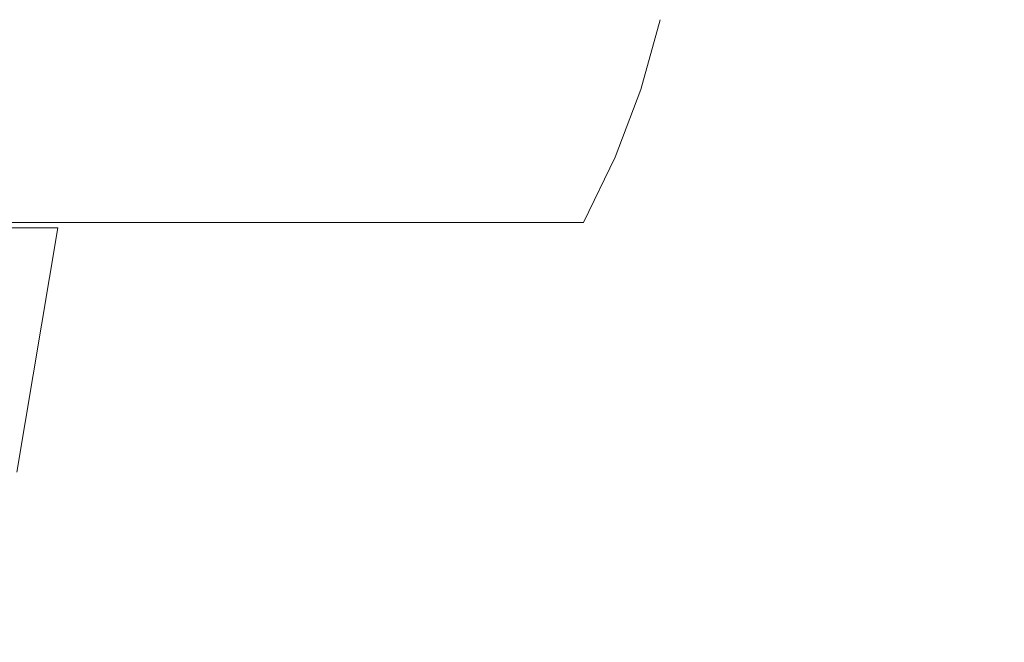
# Model space of a CAD drawing. Header units: millimetres. Extents: x 58537 to 97688, y -8921 to 14216.
# Tile 84 of 189: x 68835 to 69015, y 613 to 727. Entities that reach past the tile are written whole.
import ezdxf

# ---------------------------------------------------------------- set-up
doc = ezdxf.new("R2010")
doc.units = ezdxf.units.MM
doc.header["$MEASUREMENT"] = 0
doc.linetypes.add('Wipeout_Contour', pattern=[1000, 0, -1000])
doc.layers.add('Nowe_A-Armatura', color=7, linetype='Continuous')
doc.layers.add('Nowe_A-Wymiary-Zewnętrzne', color=7, linetype='Continuous')
doc.layers.add('Nowe_A-Armatura_Nr_pióra__1', color=7, linetype='Continuous', lineweight=13)
doc.layers.add('Nowe_A-Wymiary-Zewnętrzne_Nr_pióra__46', color=5, linetype='Continuous', lineweight=15)
doc.layers.add('Nowe_A-Wymiary-Zewnętrzne_Nr_pióra__45', color=7, linetype='Continuous', lineweight=15, true_color=0x40a5ff)
doc.layers.add('Nowe_A-Wymiary-Zewnętrzne_Nr_pióra__85', color=7, linetype='Continuous', lineweight=13, true_color=0x80c2ff)
doc.styles.add('STYL_AUTOMATYCZNY_2', font='arial.ttf')
doc.dimstyles.new('STYL_AUTOMATYCZNY__1', dxfattribs={"dimtxt": 125, "dimasz": 47.5, "dimexe": 0.18, "dimexo": 20, "dimgap": 0, "dimtad": 1, "dimdec": 1, "dimlfac": 0.1, "dimzin": 0, "dimdsep": 46, "dimtxsty": 'STYL_AUTOMATYCZNY_2', "dimblk": 'ARROWHEAD_11', "dimblk1": 'ARROWHEAD_11', "dimblk2": 'ARROWHEAD_11', "dimcen": 0.09, "dimclrd": 256, "dimclre": 256, "dimclrt": 5, "dimadec": 1, "dimazin": 0, "dimtfac": 1, "dimtdec": 4, "dimtmove": 0, "dimatfit": 3, "dimfxl": 0, "dimtolj": 1, "dimtzin": 0, "dimarcsym": 0})

# ---------------------------------------------------------------- blocks, each defined once
blk = doc.blocks.new('ElemPrzekroju_384')
at = {"color": 254, "linetype": 'Wipeout_Contour', "lineweight": 0, "ltscale": 1447302.154633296}
blk.add_wipeout([(68694.25, 690), (68700.17, 689), (68842.29, 689), (68834.76, 644.38), (68827.39, 599.67), (68818.01, 555.32), (68806.93, 511.37), (68802.68, 495.7), (69094.59, 0), (69094.59, 810), (69007.54, 810), (69007.33, 809.27), (69001.28, 791.63), (68994.49, 774.25), (68987.27, 757.06), (68979.72, 740), (68954.72, 740), (68952.32, 727), (68948.76, 714.26), (68944.09, 701.9), (68938.32, 690)], dxfattribs=at).dxf.layer = 'Nowe_A-Armatura'
blk = doc.blocks.new('ElemPrzekroju_385')
at = {"color": 254, "linetype": 'Wipeout_Contour', "lineweight": 0, "ltscale": 206826.676106}
blk.add_wipeout([(68935.77, 690), (68937.18, 690), (68942.95, 701.9)], dxfattribs=at).dxf.layer = 'Nowe_A-Armatura'
at = {"color": 254, "linetype": 'Wipeout_Contour', "lineweight": 0, "ltscale": 206512.773923}
blk.add_wipeout([(68840.14, 689), (68830.18, 644.37), (68832.73, 644.37)], dxfattribs=at).dxf.layer = 'Nowe_A-Armatura'
at = {"color": 254, "linetype": 'Wipeout_Contour', "lineweight": 0, "ltscale": 206830.550286}
blk.add_wipeout([(68942.95, 701.9), (68941.53, 701.9), (68935.77, 690)], dxfattribs=at).dxf.layer = 'Nowe_A-Armatura'
at = {"color": 254, "linetype": 'Wipeout_Contour', "lineweight": 0, "ltscale": 206517.474491}
blk.add_wipeout([(68830.18, 644.37), (68840.14, 689), (68837.46, 689)], dxfattribs=at).dxf.layer = 'Nowe_A-Armatura'
at = {"color": 254, "linetype": 'Wipeout_Contour', "lineweight": 0, "ltscale": 206823.325477}
blk.add_wipeout([(68941.53, 701.9), (68935.15, 690), (68935.77, 690)], dxfattribs=at).dxf.layer = 'Nowe_A-Armatura'
at = {"color": 254, "linetype": 'Wipeout_Contour', "lineweight": 0, "ltscale": 206503.517186}
blk.add_wipeout([(68826.25, 644.36), (68830.18, 644.37), (68837.46, 689)], dxfattribs=at).dxf.layer = 'Nowe_A-Armatura'
at = {"color": 254, "linetype": 'Wipeout_Contour', "lineweight": 0, "ltscale": 206827.747674}
blk.add_wipeout([(68935.15, 690), (68941.53, 701.9), (68940.86, 701.9)], dxfattribs=at).dxf.layer = 'Nowe_A-Armatura'
at = {"color": 254, "linetype": 'Wipeout_Contour', "lineweight": 0, "ltscale": 206506.87728}
blk.add_wipeout([(68833.39, 689), (68826.25, 644.36), (68837.46, 689)], dxfattribs=at).dxf.layer = 'Nowe_A-Armatura'
at = {"color": 254, "linetype": 'Wipeout_Contour', "lineweight": 0, "ltscale": 206829.862415}
blk.add_wipeout([(68943.8, 701.9), (68937.18, 690), (68938.04, 690)], dxfattribs=at).dxf.layer = 'Nowe_A-Armatura'
at = {"color": 254, "linetype": 'Wipeout_Contour', "lineweight": 0, "ltscale": 206518.53073}
blk.add_wipeout([(68841.75, 689), (68832.73, 644.37), (68834.25, 644.38)], dxfattribs=at).dxf.layer = 'Nowe_A-Armatura'
at = {"color": 254, "linetype": 'Wipeout_Contour', "lineweight": 0, "ltscale": 206834.160729}
blk.add_wipeout([(68942.95, 701.9), (68937.18, 690), (68943.8, 701.9)], dxfattribs=at).dxf.layer = 'Nowe_A-Armatura'
at = {"color": 254, "linetype": 'Wipeout_Contour', "lineweight": 0, "ltscale": 206524.213618}
blk.add_wipeout([(68832.73, 644.37), (68841.75, 689), (68840.14, 689)], dxfattribs=at).dxf.layer = 'Nowe_A-Armatura'
at = {"color": 254, "linetype": 'Wipeout_Contour', "lineweight": 0, "ltscale": 206831.375967}
blk.add_wipeout([(68944.09, 701.9), (68938.04, 690), (68938.32, 690)], dxfattribs=at).dxf.layer = 'Nowe_A-Armatura'
at = {"color": 254, "linetype": 'Wipeout_Contour', "lineweight": 0, "ltscale": 206521.209524}
blk.add_wipeout([(68834.25, 644.38), (68834.76, 644.38), (68842.29, 689)], dxfattribs=at).dxf.layer = 'Nowe_A-Armatura'
at = {"color": 254, "linetype": 'Wipeout_Contour', "lineweight": 0, "ltscale": 206836.080165}
blk.add_wipeout([(68938.04, 690), (68944.09, 701.9), (68943.8, 701.9)], dxfattribs=at).dxf.layer = 'Nowe_A-Armatura'
at = {"color": 254, "linetype": 'Wipeout_Contour', "lineweight": 0, "ltscale": 206527.766078}
blk.add_wipeout([(68841.75, 689), (68834.25, 644.38), (68842.29, 689)], dxfattribs=at).dxf.layer = 'Nowe_A-Armatura'
at = {"layer": 'Nowe_A-Armatura_Nr_pióra__1', "color": 7, "linetype": 'Continuous', "lineweight": 13}
for p, q in [((68833.39, 689), (68837.46, 689)), ((68842.29, 689), (68834.76, 644.38)), ((68837.46, 689), (68840.14, 689)), ((68840.14, 689), (68841.75, 689)), ((68841.75, 689), (68842.29, 689))]:
    blk.add_line(p, q, dxfattribs=at)
at = {"color": 254, "linetype": 'Wipeout_Contour', "lineweight": 0, "ltscale": 206819.796766}
blk.add_wipeout([(68933.08, 690), (68935.15, 690), (68940.86, 701.9)], dxfattribs=at).dxf.layer = 'Nowe_A-Armatura'
at = {"color": 254, "linetype": 'Wipeout_Contour', "lineweight": 0, "ltscale": 206822.846251}
blk.add_wipeout([(68940.86, 701.9), (68938.5, 701.9), (68933.08, 690)], dxfattribs=at).dxf.layer = 'Nowe_A-Armatura'
at = {"color": 254, "linetype": 'Wipeout_Contour', "lineweight": 0, "ltscale": 206843.21596}
blk.add_wipeout([(68941.53, 701.9), (68942.95, 701.9), (68947.63, 714.26)], dxfattribs=at).dxf.layer = 'Nowe_A-Armatura'
at = {"color": 254, "linetype": 'Wipeout_Contour', "lineweight": 0, "ltscale": 206811.740864}
blk.add_wipeout([(68929.58, 690), (68933.08, 690), (68938.5, 701.9)], dxfattribs=at).dxf.layer = 'Nowe_A-Armatura'
at = {"color": 254, "linetype": 'Wipeout_Contour', "lineweight": 0, "ltscale": 206846.078593}
blk.add_wipeout([(68947.63, 714.26), (68946.21, 714.26), (68941.53, 701.9)], dxfattribs=at).dxf.layer = 'Nowe_A-Armatura'
at = {"color": 254, "linetype": 'Wipeout_Contour', "lineweight": 0, "ltscale": 206813.193986}
blk.add_wipeout([(68938.5, 701.9), (68934.57, 701.9), (68929.58, 690)], dxfattribs=at).dxf.layer = 'Nowe_A-Armatura'
at = {"layer": 'Nowe_A-Armatura_Nr_pióra__1', "color": 7, "linetype": 'Continuous', "lineweight": 13}
for p, q in [((68935.77, 690), (68937.18, 690)), ((68937.18, 690), (68938.04, 690)), ((68938.04, 690), (68938.32, 690))]:
    blk.add_line(p, q, dxfattribs=at)
at = {"color": 254, "linetype": 'Wipeout_Contour', "lineweight": 0, "ltscale": 206839.813692}
blk.add_wipeout([(68946.21, 714.26), (68940.86, 701.9), (68941.53, 701.9)], dxfattribs=at).dxf.layer = 'Nowe_A-Armatura'
at = {"color": 254, "linetype": 'Wipeout_Contour', "lineweight": 0, "ltscale": 206799.360981}
blk.add_wipeout([(68934.57, 701.9), (68924.73, 690), (68929.58, 690)], dxfattribs=at).dxf.layer = 'Nowe_A-Armatura'
at = {"color": 254, "linetype": 'Wipeout_Contour', "lineweight": 0, "ltscale": 206843.284366}
blk.add_wipeout([(68945.63, 714.26), (68940.86, 701.9), (68946.21, 714.26)], dxfattribs=at).dxf.layer = 'Nowe_A-Armatura'
at = {"color": 254, "linetype": 'Wipeout_Contour', "lineweight": 0, "ltscale": 206799.086972}
blk.add_wipeout([(68929.13, 701.9), (68924.73, 690), (68934.57, 701.9)], dxfattribs=at).dxf.layer = 'Nowe_A-Armatura'
at = {"layer": 'Nowe_A-Armatura_Nr_pióra__1', "color": 7, "linetype": 'Continuous', "lineweight": 13}
for p, q in [((68933.08, 690), (68935.15, 690)), ((68935.15, 690), (68935.77, 690))]:
    blk.add_line(p, q, dxfattribs=at)
at = {"color": 254, "linetype": 'Wipeout_Contour', "lineweight": 0, "ltscale": 206846.414872}
blk.add_wipeout([(68948.48, 714.26), (68942.95, 701.9), (68943.8, 701.9)], dxfattribs=at).dxf.layer = 'Nowe_A-Armatura'
at = {"color": 254, "linetype": 'Wipeout_Contour', "lineweight": 0, "ltscale": 206782.873351}
blk.add_wipeout([(68918.62, 690), (68924.73, 690), (68929.13, 701.9)], dxfattribs=at).dxf.layer = 'Nowe_A-Armatura'
at = {"color": 254, "linetype": 'Wipeout_Contour', "lineweight": 0, "ltscale": 206849.689322}
blk.add_wipeout([(68947.63, 714.26), (68942.95, 701.9), (68948.48, 714.26)], dxfattribs=at).dxf.layer = 'Nowe_A-Armatura'
at = {"color": 254, "linetype": 'Wipeout_Contour', "lineweight": 0, "ltscale": 206780.777777}
blk.add_wipeout([(68929.13, 701.9), (68922.27, 701.9), (68918.62, 690)], dxfattribs=at).dxf.layer = 'Nowe_A-Armatura'
at = {"layer": 'Nowe_A-Armatura_Nr_pióra__1', "color": 7, "linetype": 'Continuous', "lineweight": 13}
for p, q in [((68924.73, 690), (68929.58, 690)), ((68929.58, 690), (68933.08, 690))]:
    blk.add_line(p, q, dxfattribs=at)
at = {"color": 254, "linetype": 'Wipeout_Contour', "lineweight": 0, "ltscale": 206856.459269}
blk.add_wipeout([(68946.21, 714.26), (68947.63, 714.26), (68951.18, 727)], dxfattribs=at).dxf.layer = 'Nowe_A-Armatura'
at = {"color": 254, "linetype": 'Wipeout_Contour', "lineweight": 0, "ltscale": 206762.539676}
blk.add_wipeout([(68911.34, 690), (68918.62, 690), (68922.27, 701.9)], dxfattribs=at).dxf.layer = 'Nowe_A-Armatura'
at = {"color": 254, "linetype": 'Wipeout_Contour', "lineweight": 0, "ltscale": 206858.31219}
blk.add_wipeout([(68951.18, 727), (68949.77, 727), (68946.21, 714.26)], dxfattribs=at).dxf.layer = 'Nowe_A-Armatura'
at = {"color": 254, "linetype": 'Wipeout_Contour', "lineweight": 0, "ltscale": 206758.618197}
blk.add_wipeout([(68922.27, 701.9), (68914.16, 701.9), (68911.34, 690)], dxfattribs=at).dxf.layer = 'Nowe_A-Armatura'
at = {"layer": 'Nowe_A-Armatura_Nr_pióra__1', "color": 7, "linetype": 'Continuous', "lineweight": 13}
blk.add_line((68918.62, 690), (68924.73, 690), dxfattribs=at)
at = {"color": 254, "linetype": 'Wipeout_Contour', "lineweight": 0, "ltscale": 206853.195064}
blk.add_wipeout([(68949.77, 727), (68945.63, 714.26), (68946.21, 714.26)], dxfattribs=at).dxf.layer = 'Nowe_A-Armatura'
at = {"color": 254, "linetype": 'Wipeout_Contour', "lineweight": 0, "ltscale": 206738.770534}
blk.add_wipeout([(68903.04, 690), (68911.34, 690), (68914.16, 701.9)], dxfattribs=at).dxf.layer = 'Nowe_A-Armatura'
at = {"color": 254, "linetype": 'Wipeout_Contour', "lineweight": 0, "ltscale": 206855.689744}
blk.add_wipeout([(68945.63, 714.26), (68949.77, 727), (68949.31, 727)], dxfattribs=at).dxf.layer = 'Nowe_A-Armatura'
at = {"color": 254, "linetype": 'Wipeout_Contour', "lineweight": 0, "ltscale": 206733.158552}
blk.add_wipeout([(68914.16, 701.9), (68905.03, 701.9), (68903.04, 690)], dxfattribs=at).dxf.layer = 'Nowe_A-Armatura'
at = {"layer": 'Nowe_A-Armatura_Nr_pióra__1', "color": 7, "linetype": 'Continuous', "lineweight": 13}
blk.add_line((68911.34, 690), (68918.62, 690), dxfattribs=at)
at = {"color": 254, "linetype": 'Wipeout_Contour', "lineweight": 0, "ltscale": 206859.671627}
blk.add_wipeout([(68952.03, 727), (68947.63, 714.26), (68948.48, 714.26)], dxfattribs=at).dxf.layer = 'Nowe_A-Armatura'
at = {"color": 254, "linetype": 'Wipeout_Contour', "lineweight": 0, "ltscale": 206712.086446}
blk.add_wipeout([(68893.86, 690), (68903.04, 690), (68905.03, 701.9)], dxfattribs=at).dxf.layer = 'Nowe_A-Armatura'
at = {"color": 254, "linetype": 'Wipeout_Contour', "lineweight": 0, "ltscale": 206861.901473}
blk.add_wipeout([(68951.18, 727), (68947.63, 714.26), (68952.03, 727)], dxfattribs=at).dxf.layer = 'Nowe_A-Armatura'
at = {"color": 254, "linetype": 'Wipeout_Contour', "lineweight": 0, "ltscale": 206704.987944}
blk.add_wipeout([(68905.03, 701.9), (68895.1, 701.9), (68893.86, 690)], dxfattribs=at).dxf.layer = 'Nowe_A-Armatura'
at = {"layer": 'Nowe_A-Armatura_Nr_pióra__1', "color": 7, "linetype": 'Continuous', "lineweight": 13}
blk.add_line((68903.04, 690), (68911.34, 690), dxfattribs=at)
at = {"color": 254, "linetype": 'Wipeout_Contour', "lineweight": 0, "ltscale": 206847.930033}
blk.add_wipeout([(68948.76, 714.26), (68943.8, 701.9), (68944.09, 701.9)], dxfattribs=at).dxf.layer = 'Nowe_A-Armatura'
at = {"color": 254, "linetype": 'Wipeout_Contour', "lineweight": 0, "ltscale": 206683.031275}
blk.add_wipeout([(68883.98, 690), (68893.86, 690), (68895.1, 701.9)], dxfattribs=at).dxf.layer = 'Nowe_A-Armatura'
at = {"color": 254, "linetype": 'Wipeout_Contour', "lineweight": 0, "ltscale": 206851.571967}
blk.add_wipeout([(68948.48, 714.26), (68943.8, 701.9), (68948.76, 714.26)], dxfattribs=at).dxf.layer = 'Nowe_A-Armatura'
at = {"color": 254, "linetype": 'Wipeout_Contour', "lineweight": 0, "ltscale": 206674.680152}
blk.add_wipeout([(68884.54, 701.9), (68883.98, 690), (68895.1, 701.9)], dxfattribs=at).dxf.layer = 'Nowe_A-Armatura'
at = {"layer": 'Nowe_A-Armatura_Nr_pióra__1', "color": 7, "linetype": 'Continuous', "lineweight": 13}
blk.add_line((68893.86, 690), (68903.04, 690), dxfattribs=at)
at = {"color": 254, "linetype": 'Wipeout_Contour', "lineweight": 0, "ltscale": 206861.211809}
blk.add_wipeout([(68952.32, 727), (68948.48, 714.26), (68948.76, 714.26)], dxfattribs=at).dxf.layer = 'Nowe_A-Armatura'
at = {"color": 254, "linetype": 'Wipeout_Contour', "lineweight": 0, "ltscale": 206652.112335}
blk.add_wipeout([(68884.54, 701.9), (68873.56, 690), (68883.98, 690)], dxfattribs=at).dxf.layer = 'Nowe_A-Armatura'
at = {"color": 254, "linetype": 'Wipeout_Contour', "lineweight": 0, "ltscale": 206863.773709}
blk.add_wipeout([(68952.03, 727), (68948.48, 714.26), (68952.32, 727)], dxfattribs=at).dxf.layer = 'Nowe_A-Armatura'
at = {"color": 254, "linetype": 'Wipeout_Contour', "lineweight": 0, "ltscale": 206642.772151}
blk.add_wipeout([(68873.56, 690), (68884.54, 701.9), (68873.56, 701.9)], dxfattribs=at).dxf.layer = 'Nowe_A-Armatura'
at = {"layer": 'Nowe_A-Armatura_Nr_pióra__1', "color": 7, "linetype": 'Continuous', "lineweight": 13}
blk.add_line((68883.98, 690), (68893.86, 690), dxfattribs=at)
at = {"color": 254, "linetype": 'Wipeout_Contour', "lineweight": 0, "ltscale": 206419.803034}
blk.add_wipeout([(68873.56, 701.9), (68662.69, 690), (68873.56, 690)], dxfattribs=at).dxf.layer = 'Nowe_A-Armatura'
at = {"color": 254, "linetype": 'Wipeout_Contour', "lineweight": 0, "ltscale": 206210.074311}
blk.add_wipeout([(68662.69, 701.9), (68662.69, 690), (68873.56, 701.9)], dxfattribs=at).dxf.layer = 'Nowe_A-Armatura'
at = {"layer": 'Nowe_A-Armatura_Nr_pióra__1', "color": 7, "linetype": 'Continuous', "lineweight": 13}
for p, q in [((68662.69, 690), (68873.56, 690)), ((68873.56, 690), (68883.98, 690))]:
    blk.add_line(p, q, dxfattribs=at)
at = {"color": 254, "linetype": 'Wipeout_Contour', "lineweight": 0, "ltscale": 206420.170849}
blk.add_wipeout([(68662.69, 701.9), (68873.56, 701.9), (68873.56, 714.26)], dxfattribs=at).dxf.layer = 'Nowe_A-Armatura'
at = {"color": 254, "linetype": 'Wipeout_Contour', "lineweight": 0, "ltscale": 206210.449532}
blk.add_wipeout([(68662.69, 714.26), (68662.69, 701.9), (68873.56, 714.26)], dxfattribs=at).dxf.layer = 'Nowe_A-Armatura'
at = {"color": 254, "linetype": 'Wipeout_Contour', "lineweight": 0, "ltscale": 206420.558553}
blk.add_wipeout([(68873.56, 727), (68662.69, 714.26), (68873.56, 714.26)], dxfattribs=at).dxf.layer = 'Nowe_A-Armatura'
at = {"color": 254, "linetype": 'Wipeout_Contour', "lineweight": 0, "ltscale": 206210.844061}
blk.add_wipeout([(68662.69, 727), (68662.69, 714.26), (68873.56, 727)], dxfattribs=at).dxf.layer = 'Nowe_A-Armatura'
at = {"color": 254, "linetype": 'Wipeout_Contour', "lineweight": 0, "ltscale": 206654.093665}
blk.add_wipeout([(68873.56, 701.9), (68884.54, 701.9), (68885.56, 714.26)], dxfattribs=at).dxf.layer = 'Nowe_A-Armatura'
at = {"color": 254, "linetype": 'Wipeout_Contour', "lineweight": 0, "ltscale": 206644.166531}
blk.add_wipeout([(68885.56, 714.26), (68873.56, 714.26), (68873.56, 701.9)], dxfattribs=at).dxf.layer = 'Nowe_A-Armatura'
at = {"color": 254, "linetype": 'Wipeout_Contour', "lineweight": 0, "ltscale": 206687.118056}
blk.add_wipeout([(68896.98, 714.26), (68884.54, 701.9), (68895.1, 701.9)], dxfattribs=at).dxf.layer = 'Nowe_A-Armatura'
at = {"color": 254, "linetype": 'Wipeout_Contour', "lineweight": 0, "ltscale": 206678.482712}
blk.add_wipeout([(68896.98, 714.26), (68885.56, 714.26), (68884.54, 701.9)], dxfattribs=at).dxf.layer = 'Nowe_A-Armatura'
at = {"color": 254, "linetype": 'Wipeout_Contour', "lineweight": 0, "ltscale": 206656.482055}
blk.add_wipeout([(68873.56, 714.26), (68885.56, 714.26), (68886.55, 727)], dxfattribs=at).dxf.layer = 'Nowe_A-Armatura'
at = {"color": 254, "linetype": 'Wipeout_Contour', "lineweight": 0, "ltscale": 206645.550191}
blk.add_wipeout([(68886.55, 727), (68873.56, 727), (68873.56, 714.26)], dxfattribs=at).dxf.layer = 'Nowe_A-Armatura'
at = {"color": 254, "linetype": 'Wipeout_Contour', "lineweight": 0, "ltscale": 206692.147439}
blk.add_wipeout([(68885.56, 714.26), (68896.98, 714.26), (68898.74, 727)], dxfattribs=at).dxf.layer = 'Nowe_A-Armatura'
at = {"color": 254, "linetype": 'Wipeout_Contour', "lineweight": 0, "ltscale": 206682.653033}
blk.add_wipeout([(68898.74, 727), (68886.55, 727), (68885.56, 714.26)], dxfattribs=at).dxf.layer = 'Nowe_A-Armatura'
at = {"color": 254, "linetype": 'Wipeout_Contour', "lineweight": 0, "ltscale": 206718.355315}
blk.add_wipeout([(68895.1, 701.9), (68905.03, 701.9), (68907.67, 714.26)], dxfattribs=at).dxf.layer = 'Nowe_A-Armatura'
at = {"color": 254, "linetype": 'Wipeout_Contour', "lineweight": 0, "ltscale": 206711.08341}
blk.add_wipeout([(68896.98, 714.26), (68895.1, 701.9), (68907.67, 714.26)], dxfattribs=at).dxf.layer = 'Nowe_A-Armatura'
at = {"color": 254, "linetype": 'Wipeout_Contour', "lineweight": 0, "ltscale": 206725.635429}
blk.add_wipeout([(68910.07, 727), (68896.98, 714.26), (68907.67, 714.26)], dxfattribs=at).dxf.layer = 'Nowe_A-Armatura'
at = {"color": 254, "linetype": 'Wipeout_Contour', "lineweight": 0, "ltscale": 206717.531773}
blk.add_wipeout([(68898.74, 727), (68896.98, 714.26), (68910.07, 727)], dxfattribs=at).dxf.layer = 'Nowe_A-Armatura'
at = {"color": 254, "linetype": 'Wipeout_Contour', "lineweight": 0, "ltscale": 206747.33337}
blk.add_wipeout([(68905.03, 701.9), (68914.16, 701.9), (68917.53, 714.26)], dxfattribs=at).dxf.layer = 'Nowe_A-Armatura'
at = {"color": 254, "linetype": 'Wipeout_Contour', "lineweight": 0, "ltscale": 206741.500156}
blk.add_wipeout([(68917.53, 714.26), (68907.67, 714.26), (68905.03, 701.9)], dxfattribs=at).dxf.layer = 'Nowe_A-Armatura'
at = {"color": 254, "linetype": 'Wipeout_Contour', "lineweight": 0, "ltscale": 206756.672483}
blk.add_wipeout([(68907.67, 714.26), (68917.53, 714.26), (68920.51, 727)], dxfattribs=at).dxf.layer = 'Nowe_A-Armatura'
at = {"color": 254, "linetype": 'Wipeout_Contour', "lineweight": 0, "ltscale": 206749.937527}
blk.add_wipeout([(68920.51, 727), (68910.07, 727), (68907.67, 714.26)], dxfattribs=at).dxf.layer = 'Nowe_A-Armatura'
at = {"color": 254, "linetype": 'Wipeout_Contour', "lineweight": 0, "ltscale": 206773.393813}
blk.add_wipeout([(68914.16, 701.9), (68922.27, 701.9), (68926.29, 714.26)], dxfattribs=at).dxf.layer = 'Nowe_A-Armatura'
at = {"color": 254, "linetype": 'Wipeout_Contour', "lineweight": 0, "ltscale": 206769.182062}
blk.add_wipeout([(68926.29, 714.26), (68917.53, 714.26), (68914.16, 701.9)], dxfattribs=at).dxf.layer = 'Nowe_A-Armatura'
at = {"color": 254, "linetype": 'Wipeout_Contour', "lineweight": 0, "ltscale": 206784.582023}
blk.add_wipeout([(68917.53, 714.26), (68926.29, 714.26), (68929.75, 727)], dxfattribs=at).dxf.layer = 'Nowe_A-Armatura'
at = {"color": 254, "linetype": 'Wipeout_Contour', "lineweight": 0, "ltscale": 206779.418959}
blk.add_wipeout([(68929.75, 727), (68920.51, 727), (68917.53, 714.26)], dxfattribs=at).dxf.layer = 'Nowe_A-Armatura'
at = {"color": 254, "linetype": 'Wipeout_Contour', "lineweight": 0, "ltscale": 206795.73576}
blk.add_wipeout([(68922.27, 701.9), (68929.13, 701.9), (68933.6, 714.26)], dxfattribs=at).dxf.layer = 'Nowe_A-Armatura'
at = {"color": 254, "linetype": 'Wipeout_Contour', "lineweight": 0, "ltscale": 206793.283796}
blk.add_wipeout([(68933.6, 714.26), (68926.29, 714.26), (68922.27, 701.9)], dxfattribs=at).dxf.layer = 'Nowe_A-Armatura'
at = {"color": 254, "linetype": 'Wipeout_Contour', "lineweight": 0, "ltscale": 206808.296055}
blk.add_wipeout([(68926.29, 714.26), (68933.6, 714.26), (68937.34, 727)], dxfattribs=at).dxf.layer = 'Nowe_A-Armatura'
at = {"color": 254, "linetype": 'Wipeout_Contour', "lineweight": 0, "ltscale": 206804.938296}
blk.add_wipeout([(68937.34, 727), (68929.75, 727), (68926.29, 714.26)], dxfattribs=at).dxf.layer = 'Nowe_A-Armatura'
at = {"color": 254, "linetype": 'Wipeout_Contour', "lineweight": 0, "ltscale": 206813.763269}
blk.add_wipeout([(68939.26, 714.26), (68929.13, 701.9), (68934.57, 701.9)], dxfattribs=at).dxf.layer = 'Nowe_A-Armatura'
at = {"color": 254, "linetype": 'Wipeout_Contour', "lineweight": 0, "ltscale": 206813.026295}
blk.add_wipeout([(68933.6, 714.26), (68929.13, 701.9), (68939.26, 714.26)], dxfattribs=at).dxf.layer = 'Nowe_A-Armatura'
at = {"color": 254, "linetype": 'Wipeout_Contour', "lineweight": 0, "ltscale": 206827.048267}
blk.add_wipeout([(68943.06, 727), (68933.6, 714.26), (68939.26, 714.26)], dxfattribs=at).dxf.layer = 'Nowe_A-Armatura'
at = {"color": 254, "linetype": 'Wipeout_Contour', "lineweight": 0, "ltscale": 206825.474941}
blk.add_wipeout([(68937.34, 727), (68933.6, 714.26), (68943.06, 727)], dxfattribs=at).dxf.layer = 'Nowe_A-Armatura'
at = {"color": 254, "linetype": 'Wipeout_Contour', "lineweight": 0, "ltscale": 206827.227859}
blk.add_wipeout([(68934.57, 701.9), (68938.5, 701.9), (68943.27, 714.26)], dxfattribs=at).dxf.layer = 'Nowe_A-Armatura'
at = {"color": 254, "linetype": 'Wipeout_Contour', "lineweight": 0, "ltscale": 206828.037682}
blk.add_wipeout([(68943.27, 714.26), (68939.26, 714.26), (68934.57, 701.9)], dxfattribs=at).dxf.layer = 'Nowe_A-Armatura'
at = {"color": 254, "linetype": 'Wipeout_Contour', "lineweight": 0, "ltscale": 206840.769745}
blk.add_wipeout([(68939.26, 714.26), (68943.27, 714.26), (68947.03, 727)], dxfattribs=at).dxf.layer = 'Nowe_A-Armatura'
at = {"color": 254, "linetype": 'Wipeout_Contour', "lineweight": 0, "ltscale": 206840.730392}
blk.add_wipeout([(68947.03, 727), (68943.06, 727), (68939.26, 714.26)], dxfattribs=at).dxf.layer = 'Nowe_A-Armatura'
at = {"color": 254, "linetype": 'Wipeout_Contour', "lineweight": 0, "ltscale": 206835.998128}
blk.add_wipeout([(68938.5, 701.9), (68940.86, 701.9), (68945.63, 714.26)], dxfattribs=at).dxf.layer = 'Nowe_A-Armatura'
at = {"color": 254, "linetype": 'Wipeout_Contour', "lineweight": 0, "ltscale": 206838.207219}
blk.add_wipeout([(68945.63, 714.26), (68943.27, 714.26), (68938.5, 701.9)], dxfattribs=at).dxf.layer = 'Nowe_A-Armatura'
at = {"layer": 'Nowe_A-Armatura_Nr_pióra__1', "color": 7, "linetype": 'Continuous', "lineweight": 13}
blk.add_line((68944.09, 701.9), (68938.32, 690), dxfattribs=at)
at = {"color": 254, "linetype": 'Wipeout_Contour', "lineweight": 0, "ltscale": 206849.544629}
blk.add_wipeout([(68943.27, 714.26), (68945.63, 714.26), (68949.31, 727)], dxfattribs=at).dxf.layer = 'Nowe_A-Armatura'
at = {"color": 254, "linetype": 'Wipeout_Contour', "lineweight": 0, "ltscale": 206850.85638}
blk.add_wipeout([(68949.31, 727), (68947.03, 727), (68943.27, 714.26)], dxfattribs=at).dxf.layer = 'Nowe_A-Armatura'
at = {"layer": 'Nowe_A-Armatura_Nr_pióra__1', "color": 7, "linetype": 'Continuous', "lineweight": 13}
for p, q in [((68952.32, 727), (68948.76, 714.26)), ((68948.76, 714.26), (68944.09, 701.9))]:
    blk.add_line(p, q, dxfattribs=at)
blk = doc.blocks.new('*D1013')
at = {"layer": 'Nowe_A-Wymiary-Zewnętrzne_Nr_pióra__45', "linetype": 'Continuous', "lineweight": 15, "true_color": 0x40a5ff}
for points in [[(93173.54, 2200), (93174.49, 2195.22), (93177.2, 2191.16), (93181.25, 2188.45), (93186.04, 2187.5), (93190.82, 2188.45), (93194.88, 2191.16), (93197.59, 2195.22), (93198.54, 2200), (93197.59, 2204.78), (93194.88, 2208.84), (93190.82, 2211.55), (93186.04, 2212.5), (93181.25, 2211.55), (93177.2, 2208.84), (93174.49, 2204.78)], [(93173.54, 0), (93174.49, -4.78), (93177.2, -8.84), (93181.25, -11.55), (93186.04, -12.5), (93190.82, -11.55), (93194.88, -8.84), (93197.59, -4.78), (93198.54, 0), (93197.59, 4.78), (93194.88, 8.84), (93190.82, 11.55), (93186.04, 12.5), (93181.25, 11.55), (93177.2, 8.84), (93174.49, 4.78)]]:
    blk.add_hatch(color=161, dxfattribs=at).paths.add_polyline_path(points)
at = {"layer": 'Nowe_A-Wymiary-Zewnętrzne_Nr_pióra__45', "color": 161, "linetype": 'Continuous', "lineweight": 15, "true_color": 0x40a5ff}
for centre in [(93186.04, 2200), (93186.04, 0)]:
    blk.add_circle(centre, 12.5, dxfattribs=at)
at = {"layer": 'Nowe_A-Wymiary-Zewnętrzne_Nr_pióra__85', "color": 151, "linetype": 'Continuous', "lineweight": 13, "true_color": 0x80c2ff}
for p, q in [((93173.54, 2200), (93139.16, 2200)), ((93232.91, 2200), (93198.54, 2200)), ((93186.04, 12.5), (93186.04, 2187.5)), ((93173.54, 0), (93139.16, 0)), ((93232.91, 0), (93198.54, 0))]:
    blk.add_line(p, q, dxfattribs=at)
at = {"layer": 'Nowe_A-Wymiary-Zewnętrzne_Nr_pióra__46', "color": 5, "lineweight": 15, "char_height": 125, "attachment_point": 7, "rotation": 90, "style": 'STYL_AUTOMATYCZNY_2'}
for s, insert in [('\\A1;{\\pql;\\fArial|b0|i0|c238|p0;\\W1.000000;220,0}', (93161.04, 1052.33)), ('\\A1;{\\pql;\\fArial|b0|i0|c238|p0;\\W1.000000;14,0}', (93161.04, 12.5))]:
    blk.add_mtext(s, dxfattribs=dict(at, insert=insert))
blk = doc.blocks.new('ARROWHEAD_11')
at = {"color": 0, "linetype": 'Continuous', "lineweight": 0}
blk.add_line((0, 0), (-1, 0), dxfattribs=at)
at = {"color": 0, "linetype": 'Continuous', "lineweight": 0, "const_width": 0.25, "flags": 128}
blk.add_lwpolyline([(-0.125, 0, 1), (0.125, 0, 1)], format="xyb", close=True, dxfattribs=at)
blk = doc.blocks.new('*D1027')
at = {"layer": 'Nowe_A-Wymiary-Zewnętrzne_Nr_pióra__45', "linetype": 'Continuous', "lineweight": 15, "true_color": 0x40a5ff}
for points in [[(93506.73, 12845.37), (93507.68, 12840.59), (93510.39, 12836.54), (93514.45, 12833.83), (93519.23, 12832.87), (93524.01, 12833.83), (93528.07, 12836.54), (93530.78, 12840.59), (93531.73, 12845.37), (93530.78, 12850.16), (93528.07, 12854.21), (93524.01, 12856.92), (93519.23, 12857.87), (93514.45, 12856.92), (93510.39, 12854.21), (93507.68, 12850.16)], [(93506.73, -450), (93507.68, -454.78), (93510.39, -458.84), (93514.45, -461.55), (93519.23, -462.5), (93524.01, -461.55), (93528.07, -458.84), (93530.78, -454.78), (93531.73, -450), (93530.78, -445.22), (93528.07, -441.16), (93524.01, -438.45), (93519.23, -437.5), (93514.45, -438.45), (93510.39, -441.16), (93507.68, -445.22)]]:
    blk.add_hatch(color=161, dxfattribs=at).paths.add_polyline_path(points)
at = {"layer": 'Nowe_A-Wymiary-Zewnętrzne_Nr_pióra__45', "color": 161, "linetype": 'Continuous', "lineweight": 15, "true_color": 0x40a5ff}
for centre in [(93519.23, 12845.37), (93519.23, -450)]:
    blk.add_circle(centre, 12.5, dxfattribs=at)
at = {"layer": 'Nowe_A-Wymiary-Zewnętrzne_Nr_pióra__85', "color": 151, "linetype": 'Continuous', "lineweight": 13, "true_color": 0x80c2ff}
for p, q in [((93519.23, 12857.87), (93519.23, 12870.37)), ((93506.73, 12845.37), (93472.36, 12845.37)), ((93566.11, 12845.37), (93531.73, 12845.37)), ((93519.23, -437.5), (93519.23, 12832.87)), ((93506.73, -450), (93472.36, -450)), ((93566.11, -450), (93531.73, -450)), ((93519.23, -475), (93519.23, -462.5))]:
    blk.add_line(p, q, dxfattribs=at)
at = {"layer": 'Nowe_A-Wymiary-Zewnętrzne_Nr_pióra__46', "color": 5, "lineweight": 15, "insert": (93494.23, 5911.71), "char_height": 125, "attachment_point": 7, "rotation": 90, "style": 'STYL_AUTOMATYCZNY_2'}
blk.add_mtext('\\A1;{\\pql;\\fArial|b0|i0|c238|p0;\\W1.000000;1\xa0329,5}', dxfattribs=at)
blk = doc.blocks.new('*D1032')
at = {"layer": 'Nowe_A-Wymiary-Zewnętrzne_Nr_pióra__45', "linetype": 'Continuous', "lineweight": 15, "true_color": 0x40a5ff}
for points in [[(90228.51, 2200), (90229.46, 2195.22), (90232.17, 2191.16), (90236.23, 2188.45), (90241.01, 2187.5), (90245.79, 2188.45), (90249.85, 2191.16), (90252.56, 2195.22), (90253.51, 2200), (90252.56, 2204.78), (90249.85, 2208.84), (90245.79, 2211.55), (90241.01, 2212.5), (90236.23, 2211.55), (90232.17, 2208.84), (90229.46, 2204.78)], [(90228.51, 0), (90229.46, -4.78), (90232.17, -8.84), (90236.23, -11.55), (90241.01, -12.5), (90245.79, -11.55), (90249.85, -8.84), (90252.56, -4.78), (90253.51, 0), (90252.56, 4.78), (90249.85, 8.84), (90245.79, 11.55), (90241.01, 12.5), (90236.23, 11.55), (90232.17, 8.84), (90229.46, 4.78)]]:
    blk.add_hatch(color=161, dxfattribs=at).paths.add_polyline_path(points)
at = {"layer": 'Nowe_A-Wymiary-Zewnętrzne_Nr_pióra__45', "color": 161, "linetype": 'Continuous', "lineweight": 15, "true_color": 0x40a5ff}
for centre in [(90241.01, 2200), (90241.01, 0)]:
    blk.add_circle(centre, 12.5, dxfattribs=at)
at = {"layer": 'Nowe_A-Wymiary-Zewnętrzne_Nr_pióra__85', "color": 151, "linetype": 'Continuous', "lineweight": 13, "true_color": 0x80c2ff}
for p, q in [((90228.51, 2200), (90194.13, 2200)), ((90287.88, 2200), (90253.51, 2200)), ((90241.01, 12.5), (90241.01, 2187.5)), ((90228.51, 0), (90194.13, 0)), ((90287.88, 0), (90253.51, 0))]:
    blk.add_line(p, q, dxfattribs=at)
at = {"layer": 'Nowe_A-Wymiary-Zewnętrzne_Nr_pióra__46', "color": 5, "lineweight": 15, "char_height": 125, "attachment_point": 7, "rotation": 90, "style": 'STYL_AUTOMATYCZNY_2'}
for s, insert in [('\\A1;{\\pql;\\fArial|b0|i0|c238|p0;\\W1.000000;34,0}', (90216.01, 1853.85)), ('\\A1;{\\pql;\\fArial|b0|i0|c238|p0;\\W1.000000;220,0}', (90216.01, 718.68))]:
    blk.add_mtext(s, dxfattribs=dict(at, insert=insert))
blk = doc.blocks.new('*D1049')
at = {"layer": 'Nowe_A-Wymiary-Zewnętrzne_Nr_pióra__45', "linetype": 'Continuous', "lineweight": 15, "true_color": 0x40a5ff}
for points in [[(77300.15, 1370), (77301.1, 1365.22), (77303.81, 1361.16), (77307.87, 1358.45), (77312.65, 1357.5), (77317.44, 1358.45), (77321.49, 1361.16), (77324.2, 1365.22), (77325.15, 1370), (77324.2, 1374.78), (77321.49, 1378.84), (77317.44, 1381.55), (77312.65, 1382.5), (77307.87, 1381.55), (77303.81, 1378.84), (77301.1, 1374.78)], [(77300.15, 0), (77301.1, -4.78), (77303.81, -8.84), (77307.87, -11.55), (77312.65, -12.5), (77317.44, -11.55), (77321.49, -8.84), (77324.2, -4.78), (77325.15, 0), (77324.2, 4.78), (77321.49, 8.84), (77317.44, 11.55), (77312.65, 12.5), (77307.87, 11.55), (77303.81, 8.84), (77301.1, 4.78)]]:
    blk.add_hatch(color=161, dxfattribs=at).paths.add_polyline_path(points)
at = {"layer": 'Nowe_A-Wymiary-Zewnętrzne_Nr_pióra__45', "color": 161, "linetype": 'Continuous', "lineweight": 15, "true_color": 0x40a5ff}
for centre in [(77312.65, 1370), (77312.65, 0)]:
    blk.add_circle(centre, 12.5, dxfattribs=at)
at = {"layer": 'Nowe_A-Wymiary-Zewnętrzne_Nr_pióra__85', "color": 151, "linetype": 'Continuous', "lineweight": 13, "true_color": 0x80c2ff}
for p, q in [((77300.15, 1370), (77265.78, 1370)), ((77359.53, 1370), (77325.15, 1370)), ((77312.65, 12.5), (77312.65, 1357.5)), ((77300.15, 0), (77265.78, 0)), ((77359.53, 0), (77325.15, 0))]:
    blk.add_line(p, q, dxfattribs=at)
at = {"layer": 'Nowe_A-Wymiary-Zewnętrzne_Nr_pióra__46', "color": 5, "lineweight": 15, "char_height": 125, "attachment_point": 7, "rotation": 90, "style": 'STYL_AUTOMATYCZNY_2'}
for s, insert in [('\\A1;{\\pql;\\fArial|b0|i0|c238|p0;\\W1.000000;16,0}', (77287.65, 1023.85)), ('\\A1;{\\pql;\\fArial|b0|i0|c238|p0;\\W1.000000;137,0}', (77287.65, 303.68))]:
    blk.add_mtext(s, dxfattribs=dict(at, insert=insert))

msp = doc.modelspace()

# ---------------------------------------------------------------- block references
at = {"layer": 'Nowe_A-Armatura', "lineweight": 0}
msp.add_blockref('ElemPrzekroju_384', (0, 0), dxfattribs=at)

# ---------------------------------------------------------------- next in the draw order: block references
msp.add_blockref('ElemPrzekroju_385', (0, 0), dxfattribs=at)

# ---------------------------------------------------------------- next in the draw order: dimensions: what is measured, and where the dimension line sits
at = {"layer": 'Nowe_A-Wymiary-Zewnętrzne', "color": 151, "linetype": 'Continuous', "lineweight": 13, "true_color": 0x80c2ff}
for base, p1, p2, picture, middle in [((93519.23, 12845.37), (63041.84, -450), (64717.21, 12845.37), '*D1027', (93431.73, 6192.83)), ((93186.04, 2200), (58537.27, 0), (64770.07, 2200), '*D1013', (93098.54, 1261.72)), ((90241.01, 2200), (58537.27, 0), (65240.07, 2200), '*D1032', (90153.51, 928.07)), ((77312.65, 1370), (58537.27, 0), (77870.07, 1370), '*D1049', (77225.15, 513.07))]:
    dim = msp.add_linear_dim(base=base, p1=p1, p2=p2, angle=90, dimstyle='STYL_AUTOMATYCZNY__1', dxfattribs=at)
    dim.commit()
    dim.dimension.update_dxf_attribs({"geometry": picture, "text_midpoint": middle, "dimtype": 160, "text_rotation": 90})

doc.saveas('drawing.dxf')
